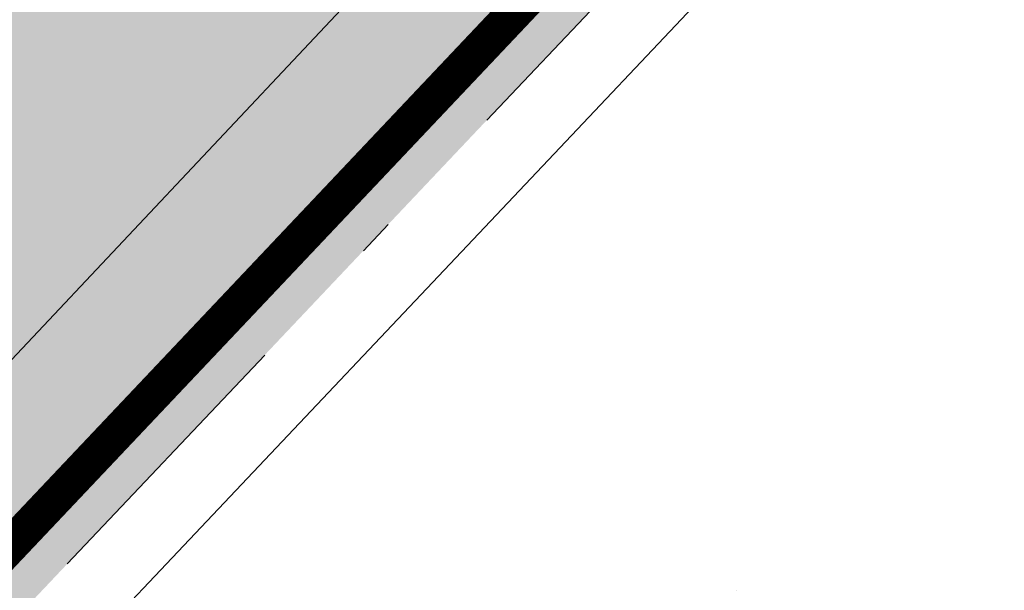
# Model space of a CAD drawing. Header units: metres. Extents: x 163628 to 168255, y 402691 to 405367.
# Tile 218 of 256: x 165491.74 to 165494.48, y 403911.62 to 403913.21. Entities that reach past the tile are written whole.
import ezdxf

# ---------------------------------------------------------------- set-up
doc = ezdxf.new("R2010")
doc.units = ezdxf.units.M
doc.linetypes.add('X-CA190022.004-UO-DWM_Snelfietsroute$0$VH-GELEIDEBAND_50X200', pattern=[8, 4, -2, 0, -2])
doc.layers.add('X-CA190022.004-UO-ARC_Arcering$0$N-WE-VH-VERHARDING_ASFALT_ROOD-A', color=14, linetype='Continuous', lineweight=0, transparency=0.5)
doc.layers.add('X-CA190022.004-UO-DTM inmeting_v0.1$0$X-XX-AL-MEETPUNT-S', color=246, linetype='Continuous', lineweight=0, plot=False)
for name, color, linetype, lineweight in [('X-CA190022.004-UO-DWM_Snelfietsroute$0$B-WE-VH-KANTVERHARDING-G', 7, 'Continuous', 20), ('X-CA190022.004-UO-DWM_Snelfietsroute$0$N-WE-VH-KANTOPSLUITING_ACHTERKANTBAND-G', 7, 'Continuous', 20), ('X-CA190022.004-UO-DWM_Snelfietsroute$0$N-WE-VH-KANTOPSLUITING_GELEIDEBAND_50X200-G', 7, 'X-CA190022.004-UO-DWM_Snelfietsroute$0$VH-GELEIDEBAND_50X200', 20), ('X-CA190022.004-UO-DWM_Snelfietsroute$0$N-WE-VW-MARKERING_LANGS_STREEP_DOORGETROKKEN_010-G', 7, 'Continuous', 20)]:
    doc.layers.add(name, color=color, linetype=linetype, lineweight=lineweight)

# ---------------------------------------------------------------- blocks, each defined once
blk = doc.blocks.new('X-CA190022.004-UO-DTM inmeting_v0.1$0$punt')
at = {"color": 0, "lineweight": -2}
blk.add_line((0, 0), (0, 0), dxfattribs=at)

msp = doc.modelspace()

# ---------------------------------------------------------------- hatches: boundary and pattern name
at = {"layer": 'X-CA190022.004-UO-ARC_Arcering$0$N-WE-VH-VERHARDING_ASFALT_ROOD-A'}
h = msp.add_hatch(color=256, dxfattribs=at)
h.dxf.hatch_style = 1
h.paths.add_polyline_path([(165512.0766, 403933.7296), (165509.515, 403936.154), (165483.9775, 403909.1712), (165483.4899, 403908.6491), (165476.6651, 403901.34), (165475.3168, 403899.896), (165475.2503, 403899.8246), (165477.8118, 403897.4397), (165479.2233, 403898.9513), (165484.2543, 403904.3393), (165505.1133, 403926.4849), (165509.693, 403931.347)])
h = msp.add_hatch(color=256, dxfattribs=at)
h.dxf.hatch_style = 1
h.paths.add_polyline_path([(165512.4202, 403933.4044), (165512.0766, 403933.7296), (165509.693, 403931.347), (165505.1133, 403926.4849), (165484.2543, 403904.3393), (165479.2233, 403898.9513), (165477.875, 403897.5073), (165477.817, 403897.4451), (165478.1837, 403897.1051), (165478.2419, 403897.1677), (165479.5888, 403898.6101), (165486.4136, 403905.9191), (165486.8919, 403906.4314)])

# ---------------------------------------------------------------- linework, layer by layer
at = {"layer": 'X-CA190022.004-UO-DWM_Snelfietsroute$0$B-WE-VH-KANTVERHARDING-G', "flags": 128}
msp.add_lwpolyline([(165477.8126, 403897.4403), (165477.875, 403897.5073), (165484.2543, 403904.3393), (165509.693, 403931.347), (165512.0766, 403933.7296)], dxfattribs=at)
at = {"layer": 'X-CA190022.004-UO-DWM_Snelfietsroute$0$N-WE-VH-KANTOPSLUITING_ACHTERKANTBAND-G', "ltscale": 0.2, "flags": 128}
msp.add_lwpolyline([(165508.9319, 403929.4278), (165487.0376, 403906.2944), (165478.3882, 403897.0313), (165478.3233, 403896.9616)], dxfattribs=at)
at = {"layer": 'X-CA190022.004-UO-DWM_Snelfietsroute$0$N-WE-VH-KANTOPSLUITING_GELEIDEBAND_50X200-G', "ltscale": 0.2, "flags": 128}
msp.add_lwpolyline([(165508.7829, 403929.5613), (165486.8919, 403906.4314), (165478.2419, 403897.1677), (165478.1836, 403897.1051), (165477.5536, 403896.4265), (165476.9244, 403895.7167), (165476.3132, 403894.9933), (165475.7193, 403894.2552), (165475.1429, 403893.5031), (165474.5844, 403892.7372), (165474.0442, 403891.958), (165473.5226, 403891.166), (165473.0198, 403890.3615), (165472.5362, 403889.5451), (165472.0664, 403888.7071), (165471.8285, 403888.2639), (165471.6333, 403887.8897), (165471.2031, 403887.0287), (165470.7989, 403886.169), (165470.4152, 403885.2998), (165470.0522, 403884.4214), (165469.7101, 403883.5344), (165469.3891, 403882.6392), (165469.0894, 403881.7364), (165468.8113, 403880.8265), (165468.5548, 403879.91), (165468.5438, 403879.8703)], dxfattribs=at)
at = {"layer": 'X-CA190022.004-UO-DWM_Snelfietsroute$0$N-WE-VW-MARKERING_LANGS_STREEP_DOORGETROKKEN_010-G', "const_width": 0.1, "flags": 128}
msp.add_lwpolyline([(165512.3111, 403933.5076), (165512.3093, 403933.5055), (165486.7826, 403906.5341), (165478.1322, 403897.27), (165478.0672, 403897.2002)], dxfattribs=at)

# ---------------------------------------------------------------- block references
at = {"layer": 'X-CA190022.004-UO-DTM inmeting_v0.1$0$X-XX-AL-MEETPUNT-S', "linetype": 'ByBlock', "lineweight": -2}
msp.add_blockref('X-CA190022.004-UO-DTM inmeting_v0.1$0$punt', (165493.738, 403911.621, 9.923), dxfattribs=at)

doc.saveas('drawing.dxf')
